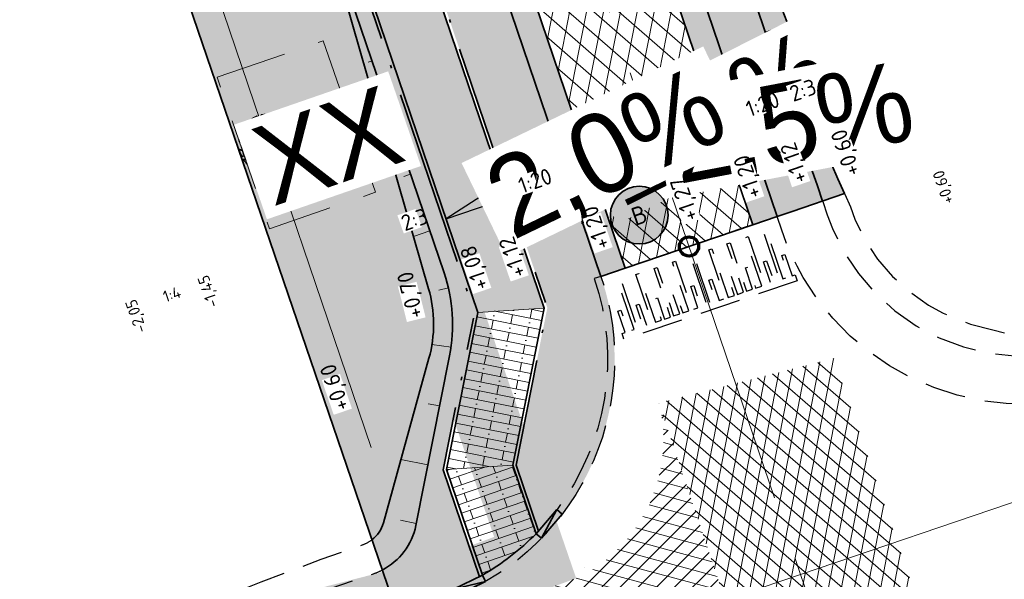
# Model space of a CAD drawing. Header units: metres. Extents: x 264779 to 275389, y 575281 to 580396.
# Tile 84 of 174: x 265576 to 265607, y 576759 to 576776. Entities that reach past the tile are written whole.
import ezdxf
from ezdxf.enums import TextEntityAlignment as Align

# ---------------------------------------------------------------- set-up
doc = ezdxf.new("R2018")
doc.units = ezdxf.units.M
for name, pattern in [('AM-AS', [16, 10, -2, 2, -2]), ('B-WE-VH-KANTOPSLUITING_OPSLUITBAND_[AFMETINGEN1]-G', [10, 5.5, -0.875, 0, -0.875, 1, -0.875, 0, -0.875]), ('DASHED', [19.05, 12.7, -6.35]), ('HIDDEN', [9.525, 6.35, -3.175])]:
    doc.linetypes.add(name, pattern=pattern)
for name, color, linetype, lineweight, true_color in [('B-WE-KL-TRACE-A', 9, 'Continuous', 13, 0x808080), ('N-GV-GR-BOOM-S', 7, 'Continuous', 35, 0x00a500), ('N-GV-GR-GRAS_BERMKRUIDENMENGSEL-A', 7, 'Continuous', 18, 0x00a500), ('N-OI-RI-BELUCHTINGSDRAINAGE_PVC_160-G', 3, 'B-WE-RI-DRAINAGE_PVC_160-G', 35, 0x00ff00), ('N-WE-VH-VERHARDING_STRAATBAKSTEEN_WAALFORMAAT_HALF_PAARS-BRUIN-A', 7, 'Continuous', 18, 0x66332b)]:
    doc.layers.add(name, color=color, linetype=linetype, lineweight=lineweight, true_color=true_color)
for name, color, linetype, lineweight in [('B-WE-VH-VERHARDING_ASFALT-A', 252, 'Continuous', 18), ('B-XX-AL-HOOGTELABEL-T18', 252, 'Continuous', 18), ('B-XX-AL-HOOGTELABEL-T25', 252, 'Continuous', 9), ('N-WA-RI-DETAIL1-G', 1, 'HIDDEN', 18), ('N-WE-AM-AS-G', 10, 'AM-AS', 18), ('N-WE-GW-BERM-G', 90, 'Continuous', 35), ('N-WE-GW-TALUD_KRUIN-G', 3, 'Continuous', 35), ('N-WE-GW-TALUD_TEEN-G', 94, 'Continuous', 35), ('N-WE-GW-TALUDARCERING-G', 90, 'Continuous', 18), ('N-WE-GW-TALUDARCERING_KORT-G', 90, 'Continuous', 18), ('N-WE-GW-TALUDARCERING_LANG-G', 60, 'Continuous', 13), ('N-WE-VH-KANTOPSLUITING_ELEMENT_VERLOOPBAND_110-220x250_190-220x160-G', 40, 'Continuous', 35), ('N-WE-VH-KANTOPSLUITING_INRITBAND_190-220x160-G', 60, 'B-WE-VH-KANTOPSLUITING_GAZONBAND_[AFMETINGEN1]-G', 35), ('N-WE-VH-KANTOPSLUITING_OPSLUITBAND_100x200-G', 60, 'B-WE-VH-KANTOPSLUITING_OPSLUITBAND_[AFMETINGEN1]-G', 35), ('N-WE-VH-KNIKLIJN_AANDUIDING-G', 30, 'Continuous', 18), ('N-WE-VH-VERHARDING_ASFALT-A', 40, 'Continuous', 18), ('N-WE-VH-VERHARDING_ASFALT-G', 40, 'Continuous', 35), ('N-WE-VH-VERHARDING_ASFALT_SLIJTLAAG-A', 40, 'Continuous', 18), ('N-WE-VH-VERHARDING_STRAATBAKSTEEN_WAALFORMAAT_HALF-G', 40, 'Continuous', 35), ('N-XX-AL-HOOGTELABEL-T25-M', 7, 'Continuous', 25), ('N-XX-AL-VERWIJZING-S', 7, 'Continuous', 25), ('T-WE-GR-TOEKOMSTIG-G', 3, 'DASHED', 25), ('X-XX-AL-VERKANTING_DAKPROFIEL-S', 7, 'Continuous', 25), ('X-XX-AL-VERKANTING_ÉÉN_OOR-S', 7, 'Continuous', 25)]:
    doc.layers.add(name, color=color, linetype=linetype, lineweight=lineweight)
doc.layers.add('X-XX-AL-HULPLAAG-G', color=6, linetype='Continuous', lineweight=18, plot=False)
doc.layers.add('X-XX-AL-T70-250', color=210, linetype='Continuous', lineweight=70, plot=False)
doc.styles.add('NLCS-ISO', font='NLCS-ISO.ttf')
doc.styles.add('NLCS-ISO-ANNOTATIVE-T25', font='NLCS-ISO.ttf', dxfattribs={"height": 2.5})
doc.styles.add('NLCS-ISO-M1000-T25', font='NLCS-ISO.ttf', dxfattribs={"height": 2.5})
doc.styles.get("Standard").update_dxf_attribs({"font": 'arial.ttf'})
doc.linetypes.add('B-WE-RI-DRAINAGE_PVC_160-G', pattern='A,10.25,-3,[160,NLCS.shx,S=0.25,R=0,X=0,Y=0],-3.5,["o",Standard,S=1,R=0,X=-0.35,Y=-0.35],-3.25', length=20)
doc.linetypes.add('B-WE-VH-KANTOPSLUITING_GAZONBAND_[AFMETINGEN1]-G', pattern='A,4,-3,[160,NLCS.shx,S=0.25,R=0,X=0,Y=0],-3', length=10)
pattern_1 = [(109.0885258, (229379.4453, 679350.7839), (-1.011904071, 0.491604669), [0.2109375, -1.380052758]), (64.0885258, (229379.4453, 679350.7839), (-1.011904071, 0.491604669), [0.2109375, -0.9140625]), (154.0885258, (229379.4453, 679350.7839), (-0.491604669, -1.011904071), [0.2109375, -0.9140625])]
pattern_2 = [(63.89148067, (53431.0888, 115509.4455), (-1.01020742, 0.4950817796), []), (63.89148067, (53431.1034, 115509.4029), (-0.50510371, 0.2475408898), [-0.16875, 0.225, -0.16875]), (63.89148067, (53431.118, 115509.3603), (-1.01020742, 0.4950817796), []), (153.89148067, (53431.0888, 115509.4455), (-0.4950817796, -1.01020742), []), (153.89148067, (53431.1034, 115509.4029), (-0.2475408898, -0.50510371), [-0.16875, 0.225, -0.16875]), (153.89148067, (53431.118, 115509.3603), (-0.4950817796, -1.01020742), [])]
pattern_3 = [(18.95339914, (53431.10338, 115509.40288), (-0.09134972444, 0.2660014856), []), (108.95339914, (53432.1674, 115509.7683), (-1.0640059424, -0.3653988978), [0.28125, -0.28125]), (108.95339914, (53431.544, 115509.8516), (-1.0640059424, -0.3653988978), [0.28125, -0.28125]), (18.95339914, (53431.5897, 115509.7186), (-0.1826994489, 0.5320029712), [0, -1.125, 0, 0, 0]), (18.95339914, (53432.03036, 115510.1673), (-0.1826994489, 0.5320029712), [0, -1.125, 0, 0, 0])]

# ---------------------------------------------------------------- blocks, each defined once
blk = doc.blocks.new('*U156')
for p, q in [((-0.5, 0), (0, 0.11)), ((0, 0.11), (-0.5, 0.11)), ((-0.5, 0.11), (-0.5, 0)), ((-0.5, 0), (0, 0)), ((0, 0), (0, 0.11))]:
    blk.add_line(p, q)
blk = doc.blocks.new('*U252')
h = blk.add_hatch(color=256)
h.dxf.hatch_style = 1
h.paths.add_polyline_path([(13.73, 4.66), (0, 0), (-13.73, -4.66), (0.8, -2.37)])
at = {"flags": 128}
blk.add_lwpolyline([(13.73, 4.66), (0, 0), (-13.73, -4.66), (0.8, -2.37)], close=True, dxfattribs=at)
at = {"lineweight": 30}
for tag, rotation, flags, p in [('HELLING_2', 206.764, 3, (10.71, -1.8)), ('HELLING', 190.764, 45, (-1.25, -6.6))]:
    blk.add_attdef(tag, text='', height=2.5, rotation=rotation, dxfattribs=dict(at, flags=flags)).set_placement(p, align=Align.TOP_LEFT)
blk = doc.blocks.new('*U240')
h = blk.add_hatch(color=256)
h.dxf.hatch_style = 1
h.paths.add_polyline_path([(-9.47, -3.22), (0, 0), (-0.8, 2.37)])
at = {"flags": 128}
blk.add_lwpolyline([(-9.47, -3.22), (0, 0), (-0.8, 2.37), (-9.47, -3.22)], dxfattribs=at)
at = {"lineweight": 30, "flags": 35}
blk.add_attdef('HELLING', text='', height=2.5, rotation=25.764, dxfattribs=at).set_placement((-4.54, 4.61), align=Align.TOP_RIGHT)
blk = doc.blocks.new('*U315', base_point=(265712.255, 576811.683))
at = {"layer": 'N-WE-GW-TALUDARCERING_KORT-G'}
for p, q in [((265712.851, 576831.002), (265712.88, 576831.012)), ((265714.045, 576827.49), (265714.161, 576827.529)), ((265715.238, 576823.977), (265715.434, 576824.044)), ((265716.431, 576820.465), (265716.707, 576820.558)), ((265717.625, 576816.952), (265717.981, 576817.073)), ((265718.818, 576813.439), (265719.167, 576813.558))]:
    blk.add_line(p, q, dxfattribs=at)
at = {"layer": 'N-WE-GW-TALUDARCERING_LANG-G'}
for p, q in [((265712.255, 576832.759), (265712.255, 576832.759)), ((265713.448, 576829.246), (265713.592, 576829.295)), ((265714.641, 576825.733), (265714.954, 576825.84)), ((265715.835, 576822.221), (265716.305, 576822.381)), ((265717.028, 576818.708), (265717.661, 576818.923)), ((265718.221, 576815.196), (265719.016, 576815.466)), ((265719.415, 576811.683), (265720.102, 576811.917))]:
    blk.add_line(p, q, dxfattribs=at)
blk = doc.blocks.new('BOOM')
blk.add_lwpolyline([(0.4, 4.34), (0.41, 4.35), (0.41, 4.36), (0.42, 4.37), (0.43, 4.38), (0.44, 4.38), (0.44, 4.39), (0.45, 4.4), (0.46, 4.41), (0.46, 4.42), (0.47, 4.43), (0.47, 4.44), (0.48, 4.46), (0.48, 4.48), (0.47, 4.5), (0.47, 4.53), (0.44, 4.64, -0.52938), (0.49, 4.7, -0.087139), (2.05, 4.26, -0.372341), (2.11, 4.12), (2.17, 3.8), (2.01, 3.64), (1.84, 3.67), (1.63, 3.52), (1.71, 3.32), (1.92, 3.25), (2.5, 3.38), (2.64, 3.31), (2.63, 3.18), (2.5, 3.1), (2.38, 2.71), (2.53, 2.46), (2.92, 3.09, -0.504641), (3.14, 2.89, 0.331948), (3.27, 2.69, 0.282008), (3.68, 2.77), (3.65, 2.75, -0.512156), (3.84, 2.75, -0.16076), (4.7, -0.05), (4.59, -0.16), (4.59, -0.27), (4.48, -0.29), (4.5, -0.4), (4.33, -0.35), (4.28, -0.48), (4.48, -0.61), (4.55, -0.66), (4.66, -0.55, -0.106371), (4, -2.41), (3.42, -2.03), (3.31, -2.1), (3.24, -1.79), (3.03, -1.54), (2.79, -1.55), (2.79, -1.83), (2.61, -2.47), (2.64, -2.59), (2.77, -2.61), (3.62, -2.93, -0.236298), (-0.21, -4.62, 0.159625), (-0.32, -4.4, 0.350802), (-0.29, -4.17, -0.504641), (-0.55, -4.05), (-0.49, -3.84), (-0.6, -3.65), (-0.74, -3.67), (-0.76, -3.82), (-0.87, -3.88), (-1, -3.79), (-1.11, -3.2), (-1.19, -3.12), (-1.4, -3.13), (-1.46, -3.38), (-1.55, -3.41), (-1.63, -3.62), (-1.85, -3.5, 0.733583), (-1.77, -3.66, -0.861625), (-1.72, -3.81, 0.279978), (-1.88, -4.05), (-1.88, -4.06, -0.827056), (-2.04, -4.23, -0.116774), (-3.83, -2.36), (-3.79, -2.35), (-3.76, -2.34), (-3.74, -2.33), (-3.72, -2.32), (-3.71, -2.31), (-3.7, -2.3), (-3.69, -2.29), (-3.47, -2.01), (-3.47, -2), (-3.47, -1.99), (-3.46, -1.99), (-3.46, -1.98), (-3.46, -1.97), (-3.45, -1.96), (-3.45, -1.95), (-3.44, -1.94), (-3.44, -1.92), (-3.43, -1.91), (-3.42, -1.9), (-3.42, -1.88), (-3.41, -1.87), (-3.4, -1.85), (-3.39, -1.84), (-3.39, -1.82), (-3.38, -1.81), (-3.38, -1.79), (-3.38, -1.78), (-3.38, -1.77), (-3.38, -1.76), (-3.38, -1.75), (-3.38, -1.74), (-3.39, -1.73), (-3.4, -1.73), (-3.4, -1.72), (-3.41, -1.72), (-3.42, -1.72), (-3.43, -1.72), (-3.44, -1.72), (-3.45, -1.72), (-3.46, -1.71), (-3.47, -1.71), (-3.48, -1.71), (-3.49, -1.7), (-3.5, -1.69), (-3.52, -1.68), (-3.53, -1.67), (-3.54, -1.67), (-3.55, -1.66), (-3.56, -1.65), (-3.58, -1.64), (-3.59, -1.62), (-3.6, -1.61), (-3.83, -1.87), (-3.84, -1.86), (-3.85, -1.84), (-3.86, -1.83), (-3.87, -1.81), (-3.88, -1.8), (-3.89, -1.79), (-3.91, -1.78), (-3.94, -1.77), (-3.98, -1.78), (-4.04, -1.79), (-4.11, -1.81, -0.040997), (-4.42, -0.95), (-4.26, -0.97), (-4.11, -1.07), (-4.04, -1), (-3.95, -0.85), (-4.03, -0.72), (-3.99, -0.52), (-4.17, -0.51), (-4.29, -0.39), (-4.51, -0.53, -0.05814), (-4.6, 0.76), (-4.47, 0.74), (-3.96, 0.34), (-3.74, 0.41), (-2.88, 0.64), (-2.81, 0.92), (-3.14, 1.05), (-3.19, 1.16), (-3.8, 1.46), (-3.81, 1.63), (-4.02, 1.8), (-4.1, 1.97), (-3.96, 2.19), (-3.65, 2.24), (-3.36, 2.43), (-3.36, 2.62), (-3.54, 2.83), (-3.49, 2.92), (-3.56, 3.05, -0.13428), (-1.53, 4.46, -0.541727), (-1.47, 4.41), (-1.48, 4.28), (-1.48, 4.21), (-1.47, 4.16), (-1.46, 4.12), (-1.44, 4.09), (-1.42, 4.07), (-1.39, 4.05), (-1.37, 4.03), (-1.35, 4.02), (-1.33, 4), (-1.32, 3.99), (-1.3, 3.97), (-1.29, 3.96), (-1.27, 3.95), (-1.26, 3.94), (-1.24, 3.94), (-1.23, 3.94), (-1.21, 3.94), (-1.19, 3.95), (-1.17, 3.96), (-1.15, 3.97), (-1.14, 3.98), (-1.12, 3.99), (-1.1, 4), (-1.08, 4), (-1.06, 4.01), (-1.04, 4.01), (-1.02, 4.01), (-1, 4.02), (-0.98, 4.02), (-0.97, 4.02), (-0.95, 4.03), (-0.94, 4.04), (-0.92, 4.05), (-0.91, 4.06), (-0.9, 4.08), (-0.89, 3.99), (-0.87, 3.96), (-0.77, 3.8), (-0.56, 3.68), (-0.85, 4.16), (-0.85, 4.17), (-0.85, 4.18), (-0.84, 4.2), (-0.84, 4.21), (-0.85, 4.23), (-0.85, 4.24), (-0.86, 4.25), (-0.88, 4.27), (-0.9, 4.28), (-0.92, 4.3), (-0.94, 4.32), (-0.97, 4.35), (-1, 4.38), (-1.03, 4.42), (-1.11, 4.52, -0.543104), (-1.08, 4.59, -0.046766), (-0.22, 4.72, -0.385168), (-0.17, 4.68), (-0.14, 4.5), (-0.13, 4.45), (-0.11, 4.41), (-0.1, 4.38), (-0.08, 4.37), (-0.06, 4.36), (-0.04, 4.36), (-0.03, 4.36), (-0.01, 4.36), (0.01, 4.35), (0.02, 4.35), (0.04, 4.34), (0.06, 4.34), (0.07, 4.33), (0.09, 4.32), (0.1, 4.32), (0.11, 4.31), (0.13, 4.3), (0.14, 4.3), (0.15, 4.29), (0.17, 4.28), (0.18, 4.28), (0.19, 4.27), (0.19, 4.26), (0.2, 4.25), (0.21, 4.24), (0.21, 4.23), (0.22, 4.23), (0.22, 4.22), (0.23, 4.21), (0.23, 4.21), (0.24, 4.2), (0.25, 4.2), (0.26, 4.2), (0.27, 4.21), (0.28, 4.21), (0.29, 4.22), (0.3, 4.22), (0.31, 4.23), (0.32, 4.24), (0.33, 4.26), (0.34, 4.27), (0.35, 4.28), (0.36, 4.3), (0.37, 4.31), (0.38, 4.32), (0.39, 4.33)], format="xyb", close=True)
blk.add_circle((0, 0), 0.138)
at = {"lineweight": 30, "flags": 104}
blk.add_attdef('01', text='', height=1.8, dxfattribs=at).set_placement((-2.45, 3.09), align=Align.TOP_LEFT)
blk = doc.blocks.new('SAL-VERWIJZING_VERHARDINGAANDUIDING-SO')
at = {"true_color": 0xffffff}
h = blk.add_hatch(color=7, dxfattribs=at)
edge = h.paths.add_edge_path()
edge.add_arc((0, 0), 4, 0, 360)
at = {"linetype": 'Continuous', "lineweight": 35}
blk.add_circle((0, 0), 4, dxfattribs=at)
at = {"color": 250, "lineweight": 25, "style": 'NLCS-ISO'}
blk.add_attdef('NR', text='', height=2.5, dxfattribs=at).set_placement((0, 0), align=Align.MIDDLE_CENTER)

msp = doc.modelspace()

# ---------------------------------------------------------------- hatches: boundary and pattern name
at = {"layer": 'B-WE-KL-TRACE-A'}
h = msp.add_hatch(dxfattribs=at)
h.set_pattern_fill('DOTS', color=256, scale=0.5)
h.set_pattern_definition([(0, (265713.50372, 576754.34745), (0.079375, 0.15875), [0, -0.15875])])
h.paths.add_polyline_path([(265257.497, 576901.576), (265280.092, 576836.285), (265298.31, 576783.268), (265291.791, 576781.392), (265239.384, 576934.357), (265222.655, 576983.209), (265230.7, 576979.939), (265245.297, 576937.421), (265245.427, 576937.04)])
h.paths.add_polyline_path([(265223.141, 576984.793), (265219.917, 576993.606), (265211.971, 577028.584), (265210.547, 577042.097), (265222.786, 577002.989), (265229.989, 576982.009)])
h.paths.add_polyline_path([(265207.488, 577055.376), (265208.876, 577042.208), (265202.774, 577069.069)])
h.paths.add_polyline_path([(265194.59, 577097.909), (265209.11, 577055.736), (265209.669, 577050.426), (265224.354, 577003.504), (265246.856, 576937.963), (265259.058, 576902.111), (265281.655, 576836.813), (265331.28, 576692.401), (265402.247, 576711.023), (265417.831, 576715.057), (265434.246, 576719.393), (265450.777, 576723.65), (265466.98, 576727.876), (265483.558, 576732.243), (265517.748, 576741.103), (265533.987, 576745.376), (265551.26, 576749.845), (265566.674, 576753.911), (265582.241, 576757.871), (265589.311, 576759.685), (265591.043, 576760.329), (265486.412, 577064.17), (265488.303, 577064.821), (265593.602, 576759.04), (265591.727, 576758.343), (265591.58, 576758.769), (265589.803, 576758.108), (265582.65, 576756.272), (265567.088, 576752.314), (265551.677, 576748.248), (265534.403, 576743.779), (265518.165, 576739.506), (265483.975, 576730.646), (265467.398, 576726.28), (265451.191, 576722.053), (265434.662, 576717.796), (265418.248, 576713.46), (265402.664, 576709.426), (265330.216, 576690.416), (265298.846, 576781.706), (265290.739, 576779.372), (265237.824, 576933.823), (265212.508, 577007.744), (265210.34, 577028.314), (265197.8, 577083.516), (265193.03, 577097.371)])
at = {"layer": 'B-WE-VH-VERHARDING_ASFALT-A'}
h = msp.add_hatch(dxfattribs=at)
h.set_pattern_fill('AVH-ASFALT', color=256, scale=2, angle=90.0721, style=0, pattern_type=2)
h.set_pattern_definition([(79.02545829, (53091.7779, 115408.78747), (-0.39268474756, 0.07614912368), []), (139.02545829, (53091.7779, 115408.78747), (-0.26228944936, -0.30200040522), [])])
h.paths.add_polyline_path([(265607.17, 576749.841), (265606.707, 576751.197), (265602.586, 576763.148), (265601.63, 576765.896), (265596.185, 576764.51), (265601.726, 576747.982)])
h = msp.add_hatch(dxfattribs=at)
h.set_pattern_fill('AVH-ASFALT', color=256, scale=2, angle=356.0148, style=0, pattern_type=2)
h.set_pattern_definition([(344.96820956, (53091.7779, 115408.78747), (0.10374197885, 0.38631282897), []), (44.96820956, (53091.7779, 115408.78747), (-0.28268573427, 0.2829996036), [])])
edge = h.paths.add_edge_path()
edge.add_line((265595.536, 576752.486), (265595.606, 576752.496))
edge.add_line((265595.606, 576752.496), (265595.991, 576752.453))
edge.add_line((265595.991, 576752.453), (265596.337, 576752.39))
edge.add_line((265596.337, 576752.39), (265596.565, 576752.334))
edge.add_line((265596.565, 576752.334), (265596.79, 576752.268))
edge.add_line((265596.79, 576752.268), (265597.012, 576752.192))
edge.add_line((265597.012, 576752.192), (265597.23, 576752.105))
edge.add_line((265597.23, 576752.105), (265599.571, 576750.607))
edge.add_line((265599.571, 576750.607), (265599.771, 576750.464))
edge.add_line((265599.771, 576750.464), (265600.152, 576750.153))
edge.add_line((265600.152, 576750.153), (265600.333, 576749.987))
edge.add_line((265600.333, 576749.987), (265600.674, 576749.633))
edge.add_line((265600.674, 576749.633), (265600.985, 576749.253))
edge.add_line((265600.985, 576749.253), (265601.13, 576749.054))
edge.add_line((265601.13, 576749.054), (265601.394, 576748.64))
edge.add_line((265601.394, 576748.64), (265601.624, 576748.206))
edge.add_line((265601.624, 576748.206), (265601.726, 576747.982))
edge.add_line((265601.726, 576747.982), (265596.185, 576764.51))
edge.add_arc((265591.504, 576763.359), 4.82, -62.1911, 13.8113, ccw=False)
edge.add_line((265593.753, 576759.096), (265593.438, 576758.979))
edge.add_line((265593.438, 576758.979), (265590.067, 576757.726))
edge.add_line((265590.067, 576757.726), (265589.937, 576757.678))
edge.add_line((265589.937, 576757.678), (265586.918, 576756.903))
edge.add_line((265586.918, 576756.903), (265586.606, 576751.01))
edge.add_line((265586.606, 576751.01), (265590.669, 576752.063))
edge.add_line((265590.669, 576752.063), (265592.801, 576752.633))
edge.add_line((265592.801, 576752.633), (265595.536, 576752.486))
at = {"layer": 'N-GV-GR-GRAS_BERMKRUIDENMENGSEL-A'}
h = msp.add_hatch(dxfattribs=at)
h.set_pattern_fill('AGR-KRUIDEN', color=256, scale=0.5625, pattern_type=2)
h.set_pattern_definition(pattern_1)
edge = h.paths.add_edge_path()
edge.add_line((265544.192, 576895.666), (265546.356, 576896.476))
edge.add_line((265546.356, 576896.476), (265508.74, 577006.395))
edge.add_line((265508.74, 577006.395), (265502.494, 577024.584))
edge.add_line((265502.494, 577024.584), (265501.502, 577024.714))
edge.add_arc((265500.991, 577016.9), 7.83, 86.2552, 97.004)
edge.add_line((265500.036, 577024.672), (265499.053, 577024.486))
edge.add_line((265499.053, 577024.486), (265499.122, 577024.136))
edge.add_line((265499.122, 577024.136), (265499.682, 577022.506))
edge.add_line((265499.682, 577022.506), (265496.419, 577021.386))
edge.add_line((265496.419, 577021.386), (265497.88, 577017.13))
edge.add_line((265497.88, 577017.13), (265499.544, 577012.439))
edge.add_line((265499.544, 577012.439), (265501.088, 577012.255))
edge.add_line((265501.088, 577012.255), (265540.334, 576897.439))
edge.add_line((265540.334, 576897.439), (265543.159, 576898.476))
edge.add_line((265543.159, 576898.476), (265544.192, 576895.666))
edge = h.paths.add_edge_path()
edge.add_line((265546.66, 576895.587), (265544.512, 576894.792))
edge.add_line((265544.512, 576894.792), (265545.439, 576892.27))
edge.add_line((265545.439, 576892.27), (265542.476, 576891.172))
edge.add_line((265542.476, 576891.172), (265587.997, 576757.999))
edge.add_line((265587.997, 576757.999), (265589.325, 576758.45))
edge.add_line((265589.325, 576758.45), (265589.374, 576758.308))
edge.add_arc((265586.801, 576765.883), 8, 288.7583, 298.8426)
edge.add_line((265590.66, 576758.875), (265589.455, 576762.422))
edge.add_line((265589.455, 576762.422), (265590.43, 576767.326))
edge.add_line((265590.43, 576767.326), (265573.686, 576816.611))
edge.add_line((265573.686, 576816.611), (265546.66, 576895.587))
h = msp.add_hatch(dxfattribs=at)
h.set_pattern_fill('AGR-KRUIDEN', color=256, scale=0.5625, pattern_type=2)
h.set_pattern_definition(pattern_1)
edge = h.paths.add_edge_path()
edge.add_line((265532.681, 576949.102), (265532.473, 576949.03))
edge.add_line((265532.473, 576949.03), (265528.235, 576961.411))
edge.add_line((265528.235, 576961.411), (265526.646, 576960.867))
edge.add_line((265526.646, 576960.867), (265575.768, 576817.321))
edge.add_line((265575.768, 576817.321), (265592.702, 576767.475))
edge.add_line((265592.702, 576767.475), (265591.728, 576762.571))
edge.add_line((265591.728, 576762.571), (265592.508, 576760.276))
edge.add_arc((265586.801, 576765.883), 8, 315.5076, 378.764)
edge.add_line((265594.376, 576768.456), (265577.567, 576817.934))
edge.add_line((265577.567, 576817.934), (265532.681, 576949.102))
h = msp.add_hatch(dxfattribs=at)
h.set_pattern_fill('AGR-KRUIDEN', color=256, scale=0.5625, pattern_type=2)
h.set_pattern_definition([(109.0885258, (229355.8199, 679342.6082), (-1.011904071, 0.491604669), [0.2109375, -1.380052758]), (64.0885258, (229355.8199, 679342.6082), (-1.011904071, 0.491604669), [0.2109375, -0.9140625]), (154.0885258, (229355.8199, 679342.6082), (-0.491604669, -1.011904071), [0.2109375, -0.9140625])])
h.paths.add_polyline_path([(265601.976, 576771.038), (265600.341, 576770.483), (265599.868, 576770.322), (265583.056, 576819.806), (265538.168, 576950.979), (265538.641, 576951.141), (265583.53, 576819.968), (265593.181, 576791.558), (265594.128, 576791.88), (265594.475, 576790.942), (265594.833, 576790.007), (265595.067, 576789.415), (265595.202, 576789.076), (265595.573, 576788.146), (265595.943, 576787.216), (265596.31, 576786.285), (265596.674, 576785.352), (265597.038, 576784.42), (265597.403, 576783.487), (265597.767, 576782.555), (265598.131, 576781.623), (265598.497, 576780.691), (265598.862, 576779.759), (265599.227, 576778.827), (265599.593, 576777.895), (265599.958, 576776.963), (265600.323, 576776.031), (265600.689, 576775.099), (265601.054, 576774.167), (265601.311, 576773.198), (265601.505, 576772.207), (265601.568, 576771.956), (265601.769, 576771.494)])
at = {"layer": 'N-WE-VH-VERHARDING_ASFALT-A'}
h = msp.add_hatch(dxfattribs=at)
h.set_pattern_fill('AVH-ASFALT', color=256, scale=2.5875, angle=359.803, style=0, pattern_type=2)
h.set_pattern_definition([(78.89148067, (53431.1034, 115509.4029), (-0.50780413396, 0.0997056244), []), (138.89148067, (53431.1034, 115509.4029), (-0.3402496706, -0.38991846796), [])])
h.paths.add_polyline_path([(265537.087, 576951.666), (265533.113, 576950.306), (265578.324, 576818.193), (265595.133, 576768.714), (265599.11, 576770.065), (265582.299, 576819.548)])
at = {"layer": 'N-WE-VH-VERHARDING_ASFALT_SLIJTLAAG-A'}
h = msp.add_hatch(dxfattribs=at)
h.set_pattern_fill('AVH-OVERIG_01', color=256, scale=1.125, angle=359.803, style=0, pattern_type=2)
h.set_pattern_definition(pattern_2)
h.paths.add_polyline_path([(265537.844, 576951.925), (265537.087, 576951.666), (265582.299, 576819.548), (265599.11, 576770.065), (265599.868, 576770.322), (265583.056, 576819.806)])
h = msp.add_hatch(dxfattribs=at)
h.set_pattern_fill('AVH-OVERIG_01', color=256, scale=1.125, angle=359.803, style=0, pattern_type=2)
h.set_pattern_definition(pattern_2)
h.paths.add_polyline_path([(265533.113, 576950.306), (265532.356, 576950.047), (265577.567, 576817.934), (265594.376, 576768.456), (265595.133, 576768.714), (265578.324, 576818.193)])
at = {"layer": 'N-WE-VH-VERHARDING_STRAATBAKSTEEN_WAALFORMAAT_HALF_PAARS-BRUIN-A'}
h = msp.add_hatch(dxfattribs=at)
h.set_pattern_fill('AVH-SBS_WAALFORMAAT_HALFST', color=256, scale=28.125, angle=359.8649, style=0, pattern_type=2)
h.set_pattern_definition(pattern_3)
edge = h.paths.add_edge_path()
edge.add_line((265573.781, 576816.644), (265590.533, 576767.333))
edge.add_line((265590.533, 576767.333), (265592.599, 576767.469))
edge.add_line((265592.599, 576767.469), (265575.674, 576817.289))
edge.add_line((265575.674, 576817.289), (265526.519, 576960.929))
edge.add_line((265526.519, 576960.929), (265525.817, 576962.981))
edge.add_line((265525.817, 576962.981), (265510.727, 577007.076))
edge.add_line((265510.727, 577007.076), (265505.058, 577023.583))
edge.add_arc((265500.992, 577016.951), 7.78, 58.4908, 78.0135)
edge.add_line((265502.607, 577024.561), (265508.835, 577006.427))
edge.add_line((265508.835, 577006.427), (265573.781, 576816.644))
h = msp.add_hatch(dxfattribs=at)
h.set_pattern_fill('AVH-SBS_WAALFORMAAT_HALFST', color=256, scale=28.125, angle=329.6754, style=0, pattern_type=2)
h.set_pattern_definition([(348.76395749, (53431.10338, 115509.40288), (0.05480195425, 0.27585921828), []), (78.7639575, (53432.2068, 115509.1837), (-1.1034368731, 0.219207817), [0.28125, -0.28125]), (78.7639575, (53431.7099, 115509.5691), (-1.1034368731, 0.219207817), [0.28125, -0.28125]), (348.76395749, (53431.6825, 115509.4312), (0.1096039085, 0.55171843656), [0, -1.125, 0, 0, 0]), (348.76395749, (53432.289, 115509.59746), (0.1096039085, 0.55171843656), [0, -1.125, 0, 0, 0])])
h.paths.add_polyline_path([(265592.599, 576767.469), (265590.533, 576767.333), (265589.559, 576762.429), (265591.625, 576762.565)])
h = msp.add_hatch(dxfattribs=at)
h.set_pattern_fill('AVH-SBS_WAALFORMAAT_HALFST', color=256, scale=28.125, angle=359.8649, style=0, pattern_type=2)
h.set_pattern_definition(pattern_3)
edge = h.paths.add_edge_path()
edge.add_arc((265586.801, 576765.883), 7.78, 299.8803, 315.4994)
edge.add_line((265592.35, 576760.43), (265591.625, 576762.565))
edge.add_line((265591.625, 576762.565), (265589.559, 576762.429))
edge.add_line((265589.559, 576762.429), (265590.677, 576759.137))

# ---------------------------------------------------------------- linework, layer by layer
at = {"layer": 'N-OI-RI-BELUCHTINGSDRAINAGE_PVC_160-G'}
msp.add_circle((265583.996, 576772.57), 0.823, dxfattribs=at)
at = {"layer": 'N-WA-RI-DETAIL1-G', "ltscale": 0.35, "flags": 128}
msp.add_lwpolyline([(265582.404, 576774.666), (265585.713, 576775.806), (265587.341, 576771.078), (265584.032, 576769.939)], close=True, dxfattribs=at)
at = {"layer": 'N-WE-AM-AS-G', "flags": 128}
for points in [[(265487.798, 577088.927), (265515.362, 577008.665), (265580.312, 576818.87), (265621.801, 576696.744, 0.161993), (265640.874, 576671.586, -0.161362), (265659.907, 576646.545), (265678.877, 576591.153)], [(265600.596, 576759.162), (265629.383, 576768.939, 0.411968), (265635.661, 576781.551), (265632.582, 576790.85)], [(265504.266, 576732.459), (265580.467, 576752.458, 0.017686), (265583.853, 576753.476), (265600.596, 576759.162)]]:
    msp.add_lwpolyline(points, format="xyb", dxfattribs=at)
at = {"layer": 'N-WE-GW-BERM-G', "flags": 128}
msp.add_lwpolyline([(265599.958, 576776.963), (265600.323, 576776.031), (265600.689, 576775.099), (265601.054, 576774.167), (265601.311, 576773.198), (265601.505, 576772.207), (265601.568, 576771.956), (265601.769, 576771.494), (265601.976, 576771.038), (265600.341, 576770.483), (265600.341, 576770.483), (265599.868, 576770.322), (265583.056, 576819.806)], dxfattribs=at)
at = {"layer": 'N-WE-GW-TALUD_KRUIN-G', "ltscale": 0.99999, "flags": 128}
for points in [[(265587.997, 576757.999), (265542.476, 576891.172), (265545.439, 576892.27), (265544.512, 576894.792), (265546.66, 576895.587)], [(265599.275, 576776.73), (265599.596, 576775.784), (265599.918, 576774.837), (265600.24, 576773.89), (265600.561, 576772.943), (265600.883, 576771.996), (265600.966, 576771.751), (265601.128, 576771.276), (265601.288, 576770.805)]]:
    msp.add_lwpolyline(points, dxfattribs=at)
msp.add_lwpolyline([(265587.554, 576759.297, 0.228817), (265588.601, 576760.686), (265589.652, 576765.978, 0.131652), (265589.482, 576768.561), (265585.434, 576780.477)], format="xyb", dxfattribs=at)
at = {"layer": 'N-WE-GW-TALUD_TEEN-G', "ltscale": 0.99999, "flags": 128}
msp.add_lwpolyline([(265587.231, 576760.239, 0.163647), (265587.589, 576760.767), (265589.01, 576765.9, 0.138364), (265588.999, 576768.072), (265585.434, 576780.477)], format="xyb", dxfattribs=at)
at = {"layer": 'N-WE-GW-TALUDARCERING_KORT-G'}
for p, q in [((265587.235, 576775.175), (265587.109, 576775.132)), ((265588.436, 576771.641), (265588.225, 576771.569)), ((265589.615, 576768.099), (265589.322, 576768.03)), ((265589.341, 576764.413), (265588.989, 576764.483)), ((265588.614, 576760.752), (265588.126, 576760.849))]:
    msp.add_line(p, q, dxfattribs=at)
at = {"layer": 'N-WE-GW-TALUDARCERING_LANG-G'}
for p, q in [((265587.835, 576773.408), (265587.498, 576773.293)), ((265589.036, 576769.873), (265588.531, 576769.701)), ((265589.698, 576766.245), (265589.104, 576766.33)), ((265588.978, 576762.582), (265588.137, 576762.749))]:
    msp.add_line(p, q, dxfattribs=at)
at = {"layer": 'N-WE-VH-KANTOPSLUITING_INRITBAND_190-220x160-G', "flags": 128}
msp.add_lwpolyline([(265592.35, 576760.43, -0.068257), (265590.677, 576759.137, -0.068257)], format="xyb", dxfattribs=at)
at = {"layer": 'N-WE-VH-KANTOPSLUITING_OPSLUITBAND_100x200-G', "flags": 128}
for points in [[(265590.588, 576759.087), (265589.455, 576762.422), (265590.43, 576767.326), (265573.686, 576816.611), (265508.74, 577006.395), (265502.494, 577024.584)], [(265592.428, 576760.511), (265591.728, 576762.571), (265592.702, 576767.475), (265575.768, 576817.321), (265526.646, 576960.867), (265528.235, 576961.411)]]:
    msp.add_lwpolyline(points, dxfattribs=at)
at = {"layer": 'N-WE-VH-KNIKLIJN_AANDUIDING-G', "ltscale": 0.75}
for p, q in [((265590.533, 576767.333), (265592.599, 576767.469)), ((265589.559, 576762.429), (265591.625, 576762.565))]:
    msp.add_line(p, q, dxfattribs=at)
at = {"layer": 'N-WE-VH-VERHARDING_ASFALT-G', "flags": 128}
for points in [[(265537.844, 576951.925), (265537.087, 576951.666), (265582.299, 576819.548), (265599.11, 576770.065), (265599.868, 576770.322), (265583.056, 576819.806)], [(265537.087, 576951.666), (265533.113, 576950.306), (265578.324, 576818.193), (265595.133, 576768.714), (265599.11, 576770.065), (265582.299, 576819.548)], [(265533.113, 576950.306), (265532.356, 576950.047), (265577.567, 576817.934), (265594.376, 576768.456), (265595.133, 576768.714), (265578.324, 576818.193)]]:
    msp.add_lwpolyline(points, close=True, dxfattribs=at)
at = {"layer": 'N-WE-VH-VERHARDING_STRAATBAKSTEEN_WAALFORMAAT_HALF-G', "flags": 128}
for points in [[(265590.677, 576759.137), (265589.559, 576762.429), (265590.533, 576767.333), (265573.781, 576816.644), (265508.835, 577006.427), (265502.607, 577024.561)], [(265592.35, 576760.43), (265591.625, 576762.565), (265592.599, 576767.469), (265575.674, 576817.289), (265526.519, 576960.929), (265528.203, 576961.506)]]:
    msp.add_lwpolyline(points, dxfattribs=at)
at = {"layer": 'T-WE-GR-TOEKOMSTIG-G', "ltscale": 0.1, "flags": 128}
msp.add_lwpolyline([(265611.674, 576760.442), (265630.139, 576766.714, 0.411968), (265637.892, 576782.289), (265634.813, 576791.589), (265630.351, 576790.112), (265633.43, 576780.812, -0.411968), (265628.628, 576771.164), (265610.16, 576764.892, -0.414184), (265600.013, 576769.894), (265599.868, 576770.322), (265594.376, 576768.456, -0.414243), (265589.374, 576758.308), (265591.176, 576753.006, -0.414184), (265601.324, 576748.004), (265601.796, 576746.616), (265607.287, 576748.482), (265606.672, 576750.294, -0.414243)], format="xyb", close=True, dxfattribs=at)
for points in [[(265601.288, 576770.805), (265601.294, 576770.788), (265601.433, 576770.376), (265601.596, 576769.947), (265601.957, 576769.22), (265602.406, 576768.543), (265602.936, 576767.927), (265603.538, 576767.383), (265604.204, 576766.918), (265604.562, 576766.714), (265604.564, 576766.713), (265604.566, 576766.712), (265604.714, 576766.637), (265604.922, 576766.539), (265605.682, 576766.253), (265606.471, 576766.064), (265607.278, 576765.975), (265608.09, 576765.987), (265608.787, 576766.079), (265608.894, 576766.1), (265609.115, 576766.149), (265609.624, 576766.295), (265609.678, 576766.312), (265610.625, 576766.634), (265613.529, 576767.726), (265614.476, 576768.048), (265615.423, 576768.369), (265615.922, 576768.539), (265616.37, 576768.691), (265617.317, 576769.012), (265618.263, 576769.334), (265619.21, 576769.655), (265620.157, 576769.977), (265621.104, 576770.299), (265622.051, 576770.62), (265622.998, 576770.942), (265623.945, 576771.263), (265624.892, 576771.585), (265625.839, 576771.906), (265626.785, 576772.228), (265626.865, 576772.255), (265627.732, 576772.55), (265628.113, 576772.679), (265628.452, 576772.805), (265628.983, 576773.053), (265629, 576773.061), (265629.519, 576773.371), (265630.005, 576773.731), (265630.394, 576774.079), (265630.453, 576774.137), (265630.858, 576774.586), (265631.216, 576775.074), (265631.524, 576775.594), (265631.584, 576775.712), (265631.778, 576776.143), (265631.976, 576776.715), (265632.116, 576777.303), (265632.196, 576777.902), (265632.217, 576778.507), (265632.177, 576779.11), (265632.077, 576779.706), (265631.917, 576780.29), (265631.911, 576780.309), (265631.607, 576781.227), (265631.293, 576782.176), (265630.979, 576783.125), (265630.664, 576784.075), (265630.35, 576785.024), (265630.036, 576785.973), (265629.721, 576786.923), (265629.407, 576787.872), (265629.093, 576788.821), (265628.832, 576789.609)], [(265601.976, 576771.038), (265601.983, 576771.022), (265602.162, 576770.624), (265602.295, 576770.241), (265602.607, 576769.594), (265603.002, 576768.994), (265603.473, 576768.451), (265604.012, 576767.978), (265604.595, 576767.559), (265604.912, 576767.38), (265604.914, 576767.379), (265604.916, 576767.378), (265605.047, 576767.313), (265605.232, 576767.229), (265605.901, 576766.969), (265606.598, 576766.787), (265607.309, 576766.617), (265608.043, 576766.602), (265608.676, 576766.667), (265608.775, 576766.682), (265608.977, 576766.719), (265609.446, 576766.836), (265609.495, 576766.852), (265610.465, 576767.105), (265613.475, 576767.886), (265614.441, 576768.15), (265615.397, 576768.444), (265615.897, 576768.612), (265616.344, 576768.767), (265617.286, 576769.102), (265618.227, 576769.441), (265619.168, 576769.779), (265620.109, 576770.118), (265621.054, 576770.448), (265621.999, 576770.773), (265622.945, 576771.099), (265623.891, 576771.421), (265624.838, 576771.744), (265625.784, 576772.066), (265626.714, 576772.438), (265626.792, 576772.47), (265627.649, 576772.795), (265628.028, 576772.929), (265628.348, 576773.061), (265628.838, 576773.328), (265628.854, 576773.337), (265629.338, 576773.644), (265629.801, 576773.98), (265630.184, 576774.294), (265630.243, 576774.346), (265630.65, 576774.756), (265631.04, 576775.19), (265631.384, 576775.668), (265631.454, 576775.776), (265631.682, 576776.182), (265631.889, 576776.74), (265632.023, 576777.32), (265632.137, 576777.907), (265632.176, 576778.506), (265632.139, 576779.106), (265632.022, 576779.695), (265631.868, 576780.274), (265631.862, 576780.293), (265631.533, 576781.202), (265631.218, 576782.151), (265630.909, 576783.102), (265630.6, 576784.054), (265630.291, 576785.005), (265629.982, 576785.956), (265629.673, 576786.907), (265629.368, 576787.859), (265629.071, 576788.814), (265628.825, 576789.606)]]:
    msp.add_lwpolyline(points, dxfattribs=at)
msp.add_lwpolyline([(265600.495, 576768.317), (265595.098, 576766.484), (265595.033, 576766.673), (265595.128, 576766.705), (265594.903, 576767.368), (265594.998, 576767.4), (265595.223, 576766.737), (265595.412, 576766.802), (265594.898, 576768.317), (265594.992, 576768.349), (265595.507, 576766.834), (265595.696, 576766.898), (265595.471, 576767.561), (265595.566, 576767.593), (265595.791, 576766.93), (265595.98, 576766.995), (265595.466, 576768.51), (265595.56, 576768.542), (265596.075, 576767.027), (265596.264, 576767.091), (265596.039, 576767.754), (265596.134, 576767.786), (265596.359, 576767.123), (265596.548, 576767.188), (265596.034, 576768.703), (265596.128, 576768.735), (265596.643, 576767.22), (265596.833, 576767.284), (265596.607, 576767.947), (265596.702, 576767.979), (265596.927, 576767.316), (265597.117, 576767.381), (265596.602, 576768.896), (265596.697, 576768.928), (265597.211, 576767.413), (265597.401, 576767.477), (265597.175, 576768.14), (265597.27, 576768.172), (265597.495, 576767.509), (265597.685, 576767.574), (265597.17, 576769.089), (265597.265, 576769.121), (265597.779, 576767.606), (265597.969, 576767.67), (265597.744, 576768.333), (265597.838, 576768.365), (265598.063, 576767.702), (265598.253, 576767.767), (265597.738, 576769.282), (265597.833, 576769.314), (265598.347, 576767.799), (265598.537, 576767.863), (265598.312, 576768.526), (265598.406, 576768.558), (265598.632, 576767.895), (265598.821, 576767.96), (265598.306, 576769.475), (265598.401, 576769.507), (265598.916, 576767.992), (265599.105, 576768.056), (265598.88, 576768.719), (265598.974, 576768.751), (265599.2, 576768.088), (265599.389, 576768.153), (265598.874, 576769.668), (265598.969, 576769.7), (265599.484, 576768.185), (265599.673, 576768.249), (265599.448, 576768.912), (265599.543, 576768.944), (265599.768, 576768.281), (265599.957, 576768.346), (265599.442, 576769.861), (265599.537, 576769.893), (265600.052, 576768.378), (265600.241, 576768.442), (265600.016, 576769.105), (265600.111, 576769.137), (265600.336, 576768.474), (265600.431, 576768.507)], close=True, dxfattribs=at)
for points in [[(265594.376, 576768.456), (265594.167, 576768.386, -0.248841), (265593.004, 576761.187)], [(265561.484, 576751.961), (265562.161, 576752.163), (265563.119, 576752.45), (265564.078, 576752.736), (265565.037, 576753.023), (265565.996, 576753.308), (265566.957, 576753.584), (265567.918, 576753.862), (265568.876, 576754.152), (265569.834, 576754.441), (265570.792, 576754.73), (265571.75, 576755.019), (265572.708, 576755.309), (265573.666, 576755.598), (265574.624, 576755.887), (265575.582, 576756.176), (265576.54, 576756.466), (265577.498, 576756.755), (265578.456, 576757.042), (265579.203, 576757.272), (265579.391, 576757.331), (265580.247, 576757.613), (265580.714, 576757.775), (265581.096, 576757.912), (265581.93, 576758.251), (265582.195, 576758.357), (265582.843, 576758.57), (265583.779, 576758.925), (265584.714, 576759.28), (265585.65, 576759.635), (265586.594, 576759.964), (265586.675, 576759.993), (265586.954, 576760.09, 0.079207), (265587.231, 576760.239, 0.079207)], [(265561.559, 576751.941), (265562.176, 576752.103), (265563.144, 576752.357), (265564.111, 576752.611), (265565.078, 576752.865), (265566.045, 576753.119), (265567.013, 576753.373), (265567.98, 576753.626), (265568.947, 576753.88), (265569.914, 576754.134), (265570.882, 576754.388), (265571.849, 576754.642), (265572.816, 576754.896), (265573.783, 576755.15), (265574.751, 576755.403), (265575.718, 576755.657), (265576.685, 576755.911), (265577.652, 576756.165), (265578.62, 576756.419), (265579.375, 576756.617), (265579.569, 576756.668), (265580.449, 576756.913), (265580.931, 576757.055), (265581.325, 576757.175), (265582.195, 576757.455), (265582.47, 576757.548), (265583.116, 576757.767), (265584.063, 576758.088), (265585.01, 576758.41), (265585.957, 576758.732), (265587.282, 576759.182, 0.036896), (265587.554, 576759.297, 0.036896)]]:
    msp.add_lwpolyline(points, format="xyb", dxfattribs=at)
at = {"layer": 'X-XX-AL-HULPLAAG-G', "flags": 128}
msp.add_lwpolyline([(265498.452, 577022.805), (265504.578, 577004.968), (265569.522, 576815.191), (265587.212, 576763.12)], dxfattribs=at)
at = {"layer": 'X-XX-AL-T70-250'}
msp.add_circle((265597.122, 576769.389), 0.3, dxfattribs=at)

# ---------------------------------------------------------------- block references
at = {"layer": 'N-GV-GR-BOOM-S'}
ref = msp.add_blockref('BOOM', (265583.996, 576772.57), dxfattribs=dict(at, xscale=0.2, yscale=0.2, zscale=0.2, rotation=19.0885257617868))
lines = msp.add_mtext('XX', dxfattribs={"layer": '0', "insert": (265583.331, 576772.995), "char_height": 2.5, "attachment_point": 1, "rotation": 19.0885, "bg_fill": 3, "box_fill_scale": 1.125, "bg_fill_color": 256, "bg_fill_transparency": 0})
ref.add_attrib('01', '', (265583.331, 576772.995)).embed_mtext(lines)
at = {"layer": 'N-WE-GW-TALUDARCERING-G'}
msp.add_blockref('*U315', (265594.128, 576770.805), dxfattribs=at)
at = {"layer": 'N-WE-VH-KANTOPSLUITING_ELEMENT_VERLOOPBAND_110-220x250_190-220x160-G', "yscale": 2, "zscale": 2}
for p, xscale, rotation in [((265593.17, 576761.043), 2, 49.18418262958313), ((265589.877, 576758.498), -2, 26.19552428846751)]:
    msp.add_blockref('*U156', p, dxfattribs=dict(at, xscale=xscale, rotation=rotation))
at = {"layer": 'X-XX-AL-VERKANTING_DAKPROFIEL-S'}
ref = msp.add_blockref('*U252', (265596.075, 576772.469), dxfattribs=dict(at, xscale=0.2000000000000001, yscale=0.2000000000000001, zscale=0.2000000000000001, rotation=180))
lines = msp.add_mtext('2,5%', dxfattribs={"layer": '0', "insert": (265593.933, 576772.829), "char_height": 2.5, "attachment_point": 1, "rotation": 26.764, "bg_fill": 3, "box_fill_scale": 1.15, "bg_fill_color": 256, "bg_fill_transparency": 0})
ref.add_attrib('HELLING_2', '', (265593.933, 576772.829)).embed_mtext(lines)
lines = msp.add_mtext('2,5%', dxfattribs={"layer": '0', "insert": (265596.326, 576773.79), "char_height": 2.5, "attachment_point": 1, "rotation": 10.764, "bg_fill": 3, "box_fill_scale": 1.15, "bg_fill_color": 256, "bg_fill_transparency": 0})
ref.add_attrib('HELLING', '', (265596.326, 576773.79)).embed_mtext(lines)
at = {"layer": 'X-XX-AL-VERKANTING_ÉÉN_OOR-S'}
ref = msp.add_blockref('*U240', (265591.436, 576770.893), dxfattribs=dict(at, xscale=0.2, yscale=0.2, zscale=0.2))
lines = msp.add_mtext('2,0%', dxfattribs={"layer": '0', "insert": (265590.528, 576771.816), "char_height": 2.5, "attachment_point": 1, "rotation": 25.764, "bg_fill": 3, "box_fill_scale": 1.15, "bg_fill_color": 256, "bg_fill_transparency": 0})
ref.add_attrib('HELLING', '', (265590.528, 576771.816)).embed_mtext(lines)

# ---------------------------------------------------------------- next in the draw order: texts
at = {"layer": 'B-XX-AL-HOOGTELABEL-T18', "char_height": 0.36, "attachment_point": 1, "style": 'NLCS-ISO-M1000-T25', "bg_fill": 3, "box_fill_scale": 1.1, "bg_fill_color": 256, "bg_fill_transparency": 0}
for s, insert, width, rotation in [('-1,45', (265582.115, 576767.438), 1.04288, 108.9534), ('1:4', (265580.678, 576767.978), 0.7048, 18.9534), ('-2,05', (265579.872, 576766.645), 1.04288, 108.9534)]:
    msp.add_mtext(s, dxfattribs=dict(at, insert=insert, width=width, rotation=rotation))
at = {"layer": 'B-XX-AL-HOOGTELABEL-T25', "insert": (265605.054, 576770.667), "char_height": 0.36, "width": 0.36, "attachment_point": 1, "rotation": 108.8009, "style": 'NLCS-ISO-ANNOTATIVE-T25', "bg_fill": 3, "box_fill_scale": 1.1, "bg_fill_color": 256, "bg_fill_transparency": 0}
msp.add_mtext('+0,60', dxfattribs=at)
at = {"layer": 'N-XX-AL-HOOGTELABEL-T25-M', "char_height": 0.5, "style": 'NLCS-ISO-M1000-T25', "bg_fill": 3, "box_fill_scale": 1.1, "bg_fill_color": 256, "bg_fill_transparency": 0}
for s, insert, width, attachment_point, rotation in [('1:20', (265599.007, 576773.417), 0.5, 7, 19.3746), ('+1,12', (265600.368, 576771.298), 1.04288, 1, 108.9534), ('+0,60', (265602.006, 576771.522), 1.04288, 1, 108.9534), ('+1,20', (265598.934, 576770.822), 1.04288, 1, 108.9534), ('1:20', (265591.911, 576771.03), 0.5, 7, 19.3746), ('+1,27', (265596.96, 576770.117), 1.04288, 1, 108.9534), ('+1,20', (265594.207, 576769.235), 1.04288, 1, 108.9534), ('2:3', (265588.255, 576769.858), 0.5, 7, 19.3746), ('+1,12', (265591.59, 576768.359), 1.04288, 1, 108.9534), ('+1,08', (265590.419, 576767.967), 1.04288, 1, 108.9534), ('+0,70', (265588.359, 576767.093), 1.04288, 1, 104.1175), ('+0,60', (265586.071, 576764.2), 1.04288, 1, 108.9534)]:
    msp.add_mtext(s, dxfattribs=dict(at, insert=insert, width=width, attachment_point=attachment_point, rotation=rotation))

# ---------------------------------------------------------------- next in the draw order: block references
at = {"layer": 'N-XX-AL-VERWIJZING-S'}
ref = msp.add_blockref('SAL-VERWIJZING_VERHARDINGAANDUIDING-SO', (265595.57, 576770.366), dxfattribs=dict(at, xscale=0.2250000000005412, yscale=0.2250000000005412, zscale=0.4500000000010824, rotation=19.08852576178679))
ref.add_attrib('NR', 'B', dxfattribs={"layer": '0', "color": 250, "height": 0.563, "rotation": 19.0885, "style": 'NLCS-ISO'}).set_placement((265595.57, 576770.366), align=Align.MIDDLE_CENTER)

# ---------------------------------------------------------------- next in the draw order: texts
at = {"layer": 'N-XX-AL-HOOGTELABEL-T25-M', "insert": (265600.372, 576773.892), "char_height": 0.5, "width": 0.5, "attachment_point": 7, "rotation": 19.3746, "style": 'NLCS-ISO-M1000-T25', "bg_fill": 3, "box_fill_scale": 1.1, "bg_fill_color": 256, "bg_fill_transparency": 0}
msp.add_mtext('2:3', dxfattribs=at)

doc.saveas('drawing.dxf')
